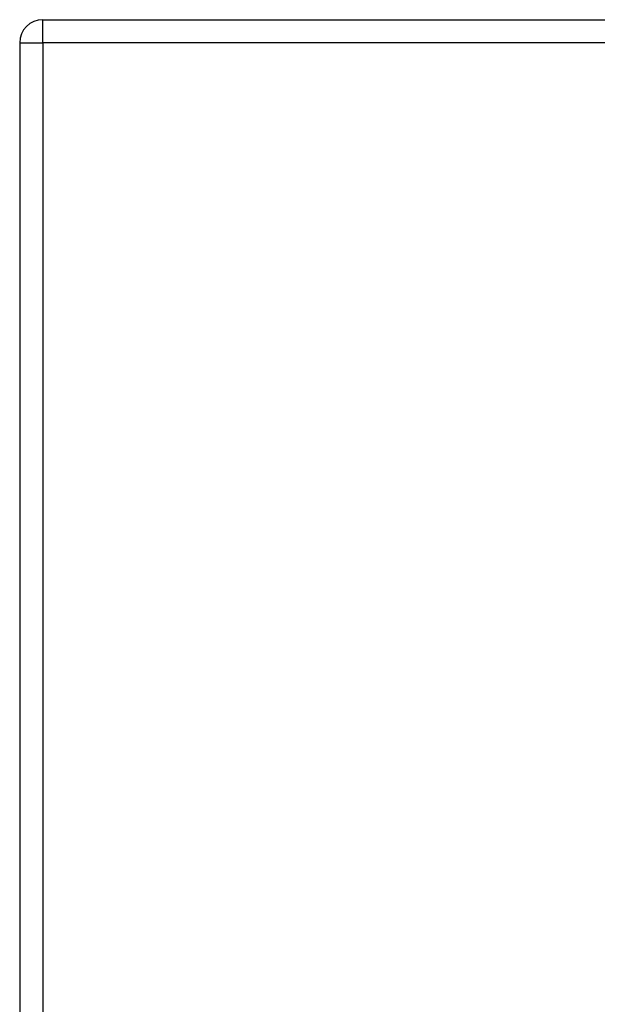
# Model space of a CAD drawing. Header units: inches. Extents: x 17 to 570, y 51 to 268.
# Tile 240 of 256: x 183.99 to 186.47, y 175.06 to 179.28. Entities that reach past the tile are written whole.
import ezdxf

# ---------------------------------------------------------------- set-up
doc = ezdxf.new("R2010")
doc.units = ezdxf.units.IN
doc.header["$MEASUREMENT"] = 0
doc.layers.add('Visible Edges(ANSI)', color=7, linetype='Continuous', lineweight=25)
doc.layers.add('Visible Tangent Edges(ANSI)', color=7, linetype='Continuous', lineweight=25)

msp = doc.modelspace()

# ---------------------------------------------------------------- linework, layer by layer
at = {"layer": 'Visible Edges(ANSI)'}
for p, q in [((184.0905, 179.2831), (243.6955, 179.2831)), ((183.9915, 179.1841), (183.9915, 147.4641))]:
    msp.add_line(p, q, dxfattribs=at)
msp.add_arc((184.0905, 179.1841), 0.099, 90, 180, dxfattribs=at)
at = {"layer": 'Visible Tangent Edges(ANSI)'}
for p, q in [((184.0905, 179.1841), (184.0905, 179.2831)), ((183.9915, 179.1841), (184.0905, 179.1841)), ((243.6955, 179.1841), (184.0905, 179.1841)), ((184.0905, 179.1841), (184.0905, 147.4641))]:
    msp.add_line(p, q, dxfattribs=at)

doc.saveas('drawing.dxf')
